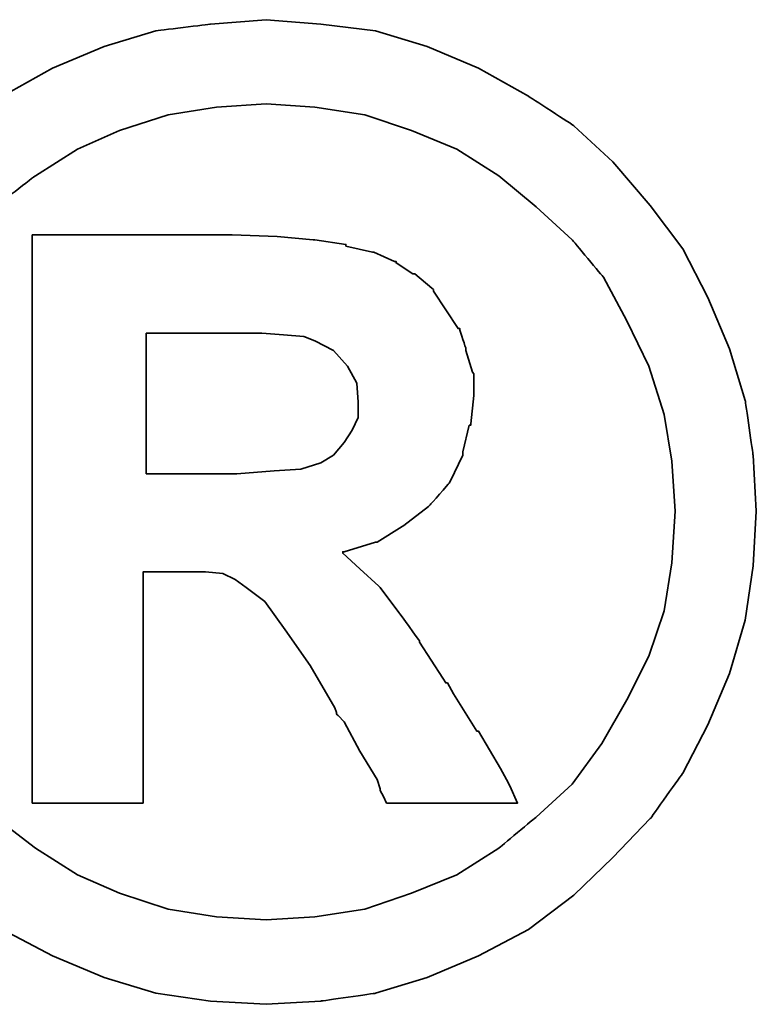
# Model space of a CAD drawing. Header units: millimetres. Extents: x 206 to 363, y 470 to 558.
# Tile 20 of 46: x 321.829 to 322.27, y 517.519 to 518.108. Entities that reach past the tile are written whole.
import ezdxf

# ---------------------------------------------------------------- set-up
doc = ezdxf.new("R2010")
doc.units = ezdxf.units.MM
doc.header["$LTSCALE"] = 0.1
doc.layers.add('DIM', color=4, linetype='CONTINUOUS')
doc.layers.add('layer 1', color=7, linetype='CONTINUOUS')

# ---------------------------------------------------------------- blocks, each defined once
blk = doc.blocks.new('TBI MOTION logo(完整正式版)')
at = {"layer": 'layer 1', "color": 22, "lineweight": 35}
for points, knots in [([(-91.89366, 20.43624), (-91.89366, 20.43624), (-91.91351, 20.77862), (-91.91351, 20.77862), (-91.91351, 20.77862), (-91.91351, 20.77862), (-91.96114, 21.11206), (-91.96114, 21.11206), (-91.96114, 21.11206), (-91.96114, 21.11206), (-92.05641, 21.42764), (-92.05641, 21.42764), (-92.05641, 21.42764), (-92.05641, 21.42764), (-92.18939, 21.74124), (-92.18939, 21.74124), (-92.18939, 21.74124), (-92.18939, 21.74124), (-92.34222, 22.03697), (-92.34222, 22.03697), (-92.34222, 22.03697), (-92.34222, 22.03697), (-92.5407, 22.30294), (-92.5407, 22.30294), (-92.5407, 22.30294), (-92.5407, 22.30294), (-92.76895, 22.5689), (-92.76895, 22.5689), (-92.76895, 22.5689), (-92.76895, 22.5689), (-93.00713, 22.78921), (-93.00713, 22.78921), (-93.00713, 22.78921), (-93.00713, 22.78921), (-93.285, 22.96982), (-93.285, 22.96982), (-93.285, 22.96982), (-93.285, 22.96982), (-93.58867, 23.14051), (-93.58867, 23.14051), (-93.58867, 23.14051), (-93.58867, 23.14051), (-93.90227, 23.2735), (-93.90227, 23.2735), (-93.90227, 23.2735), (-93.90227, 23.2735), (-94.21785, 23.36877), (-94.21785, 23.36877), (-94.21785, 23.36877), (-94.21785, 23.36877), (-94.55129, 23.40846), (-94.55129, 23.40846), (-94.55129, 23.40846), (-94.55129, 23.40846), (-94.88474, 23.43625), (-94.88474, 23.43625), (-94.88474, 23.43625), (-94.88474, 23.43625), (-95.22612, 23.40846), (-95.22612, 23.40846), (-95.22612, 23.40846), (-95.22612, 23.40846), (-95.55956, 23.36877), (-95.55956, 23.36877), (-95.55956, 23.36877), (-95.55956, 23.36877), (-95.87515, 23.2735), (-95.87515, 23.2735), (-95.87515, 23.2735), (-95.87515, 23.2735), (-96.18973, 23.14051), (-96.18973, 23.14051), (-96.18973, 23.14051), (-96.18973, 23.14051), (-96.4944, 22.96982), (-96.4944, 22.96982), (-96.4944, 22.96982), (-96.4944, 22.96982), (-96.77028, 22.78921), (-96.77028, 22.78921), (-96.77028, 22.78921), (-96.77028, 22.78921), (-97.00846, 22.5689), (-97.00846, 22.5689), (-97.00846, 22.5689), (-97.00846, 22.5689), (-97.23671, 22.30294), (-97.23671, 22.30294), (-97.23671, 22.30294), (-97.23671, 22.30294), (-97.43618, 22.03697), (-97.43618, 22.03697), (-97.43618, 22.03697), (-97.43618, 22.03697), (-97.58901, 21.74124), (-97.58901, 21.74124), (-97.58901, 21.74124), (-97.58901, 21.74124), (-97.72298, 21.42764), (-97.72298, 21.42764), (-97.72298, 21.42764), (-97.72298, 21.42764), (-97.81825, 21.11206), (-97.81825, 21.11206), (-97.81825, 21.11206), (-97.81825, 21.11206), (-97.86589, 20.77862), (-97.86589, 20.77862), (-97.86589, 20.77862), (-97.86589, 20.77862), (-97.88375, 20.43624), (-97.88375, 20.43624), (-97.88375, 20.43624), (-97.88375, 20.43624), (-97.86589, 20.1028), (-97.86589, 20.1028), (-97.86589, 20.1028), (-97.86589, 20.1028), (-97.81825, 19.77035), (-97.81825, 19.77035), (-97.81825, 19.77035), (-97.81825, 19.77035), (-97.72298, 19.44583), (-97.72298, 19.44583), (-97.72298, 19.44583), (-97.72298, 19.44583), (-97.58901, 19.13224), (-97.58901, 19.13224), (-97.58901, 19.13224), (-97.58901, 19.13224), (-97.43618, 18.83749), (-97.43618, 18.83749), (-97.43618, 18.83749), (-97.43618, 18.83749), (-97.23671, 18.55963), (-97.23671, 18.55963), (-97.23671, 18.55963), (-97.23671, 18.55963), (-97.00846, 18.32145), (-97.00846, 18.32145), (-97.00846, 18.32145), (-97.00846, 18.32145), (-96.77028, 18.0932), (-96.77028, 18.0932), (-96.77028, 18.0932), (-96.77028, 18.0932), (-96.4944, 17.88381), (-96.4944, 17.88381), (-96.4944, 17.88381), (-96.4944, 17.88381), (-96.18973, 17.72205), (-96.18973, 17.72205), (-96.18973, 17.72205), (-96.18973, 17.72205), (-95.87515, 17.58906), (-95.87515, 17.58906), (-95.87515, 17.58906), (-95.87515, 17.58906), (-95.55956, 17.4938), (-95.55956, 17.4938), (-95.55956, 17.4938), (-95.55956, 17.4938), (-95.22612, 17.44616), (-95.22612, 17.44616), (-95.22612, 17.44616), (-95.22612, 17.44616), (-94.88474, 17.42631), (-94.88474, 17.42631), (-94.88474, 17.42631), (-94.88474, 17.42631), (-94.55129, 17.44616), (-94.55129, 17.44616), (-94.55129, 17.44616), (-94.55129, 17.44616), (-94.21785, 17.4938), (-94.21785, 17.4938), (-94.21785, 17.4938), (-94.21785, 17.4938), (-93.90227, 17.58906), (-93.90227, 17.58906), (-93.90227, 17.58906), (-93.90227, 17.58906), (-93.58867, 17.72205), (-93.58867, 17.72205), (-93.58867, 17.72205), (-93.58867, 17.72205), (-93.285, 17.88381), (-93.285, 17.88381), (-93.285, 17.88381), (-93.285, 17.88381), (-93.00713, 18.0932), (-93.00713, 18.0932), (-93.00713, 18.0932), (-93.00713, 18.0932), (-92.76895, 18.32145), (-92.76895, 18.32145), (-92.76895, 18.32145), (-92.76895, 18.32145), (-92.5407, 18.55963), (-92.5407, 18.55963), (-92.5407, 18.55963), (-92.5407, 18.55963), (-92.34222, 18.83749), (-92.34222, 18.83749), (-92.34222, 18.83749), (-92.34222, 18.83749), (-92.18939, 19.13224), (-92.18939, 19.13224), (-92.18939, 19.13224), (-92.18939, 19.13224), (-92.05641, 19.44583), (-92.05641, 19.44583), (-92.05641, 19.44583), (-92.05641, 19.44583), (-91.96114, 19.77035), (-91.96114, 19.77035), (-91.96114, 19.77035), (-91.96114, 19.77035), (-91.91351, 20.1028), (-91.91351, 20.1028), (-91.91351, 20.1028), (-91.91351, 20.1028), (-91.89366, 20.43624), (-91.89366, 20.43624)], [0, 0, 0, 0, 0.0178571, 0.0178571, 0.0178571, 0.0178572, 0.0357143, 0.0357143, 0.0357143, 0.0357143, 0.0535714, 0.0535714, 0.0535714, 0.0535714, 0.0714286, 0.0714286, 0.0714286, 0.0714286, 0.0892857, 0.0892857, 0.0892857, 0.0892857, 0.1071429, 0.1071429, 0.1071429, 0.1071429, 0.125, 0.125, 0.125, 0.125, 0.1428571, 0.1428571, 0.1428571, 0.1428572, 0.1607143, 0.1607143, 0.1607143, 0.1607143, 0.1785714, 0.1785714, 0.1785714, 0.1785714, 0.1964286, 0.1964286, 0.1964286, 0.1964286, 0.2142857, 0.2142857, 0.2142857, 0.2142857, 0.2321429, 0.2321429, 0.2321429, 0.2321429, 0.25, 0.25, 0.25, 0.25, 0.2678571, 0.2678571, 0.2678571, 0.2678572, 0.2857143, 0.2857143, 0.2857143, 0.2857143, 0.3035714, 0.3035714, 0.3035714, 0.3035714, 0.3214286, 0.3214286, 0.3214286, 0.3214286, 0.3392857, 0.3392857, 0.3392857, 0.3392857, 0.3571429, 0.3571429, 0.3571429, 0.3571429, 0.375, 0.375, 0.375, 0.375, 0.3928571, 0.3928571, 0.3928571, 0.3928572, 0.4107143, 0.4107143, 0.4107143, 0.4107143, 0.4285714, 0.4285714, 0.4285714, 0.4285714, 0.4464286, 0.4464286, 0.4464286, 0.4464286, 0.4642857, 0.4642857, 0.4642857, 0.4642857, 0.4821429, 0.4821429, 0.4821429, 0.4821429, 0.5, 0.5, 0.5, 0.5, 0.5178571, 0.5178571, 0.5178571, 0.5178572, 0.5357143, 0.5357143, 0.5357143, 0.5357143, 0.5535714, 0.5535714, 0.5535714, 0.5535714, 0.5714286, 0.5714286, 0.5714286, 0.5714286, 0.5892857, 0.5892857, 0.5892857, 0.5892857, 0.6071429, 0.6071429, 0.6071429, 0.6071429, 0.625, 0.625, 0.625, 0.625, 0.6428571, 0.6428571, 0.6428571, 0.6428572, 0.6607143, 0.6607143, 0.6607143, 0.6607143, 0.6785714, 0.6785714, 0.6785714, 0.6785714, 0.6964286, 0.6964286, 0.6964286, 0.6964286, 0.7142857, 0.7142857, 0.7142857, 0.7142857, 0.7321429, 0.7321429, 0.7321429, 0.7321429, 0.75, 0.75, 0.75, 0.75, 0.7678571, 0.7678571, 0.7678571, 0.7678572, 0.7857143, 0.7857143, 0.7857143, 0.7857143, 0.8035714, 0.8035714, 0.8035714, 0.8035714, 0.8214286, 0.8214286, 0.8214286, 0.8214286, 0.8392857, 0.8392857, 0.8392857, 0.8392857, 0.8571429, 0.8571429, 0.8571429, 0.8571429, 0.875, 0.875, 0.875, 0.875, 0.8928571, 0.8928571, 0.8928571, 0.8928572, 0.9107143, 0.9107143, 0.9107143, 0.9107143, 0.9285714, 0.9285714, 0.9285714, 0.9285714, 0.9464286, 0.9464286, 0.9464286, 0.9464286, 0.9642857, 0.9642857, 0.9642857, 0.9642857, 0.9821429, 0.9821429, 0.9821429, 0.9821429, 1, 1, 1, 1]), ([(-92.38986, 20.43624), (-92.38986, 20.43624), (-92.40871, 20.74091), (-92.40871, 20.74091), (-92.40871, 20.74091), (-92.40871, 20.74091), (-92.45536, 21.02672), (-92.45536, 21.02672), (-92.45536, 21.02672), (-92.45536, 21.02672), (-92.55063, 21.32245), (-92.55063, 21.32245), (-92.55063, 21.32245), (-92.55063, 21.32245), (-92.68361, 21.59833), (-92.68361, 21.59833), (-92.68361, 21.59833), (-92.68361, 21.59833), (-92.82651, 21.86429), (-92.82651, 21.86429), (-92.82651, 21.86429), (-92.82651, 21.86429), (-93.01705, 22.09255), (-93.01705, 22.09255), (-93.01705, 22.09255), (-93.01705, 22.09255), (-93.23736, 22.29301), (-93.23736, 22.29301), (-93.23736, 22.29301), (-93.23736, 22.29301), (-93.46561, 22.48355), (-93.46561, 22.48355), (-93.46561, 22.48355), (-93.46561, 22.48355), (-93.72165, 22.6463), (-93.72165, 22.6463), (-93.72165, 22.6463), (-93.72165, 22.6463), (-93.99754, 22.75944), (-93.99754, 22.75944), (-93.99754, 22.75944), (-93.99754, 22.75944), (-94.28335, 22.85471), (-94.28335, 22.85471), (-94.28335, 22.85471), (-94.28335, 22.85471), (-94.589, 22.90234), (-94.589, 22.90234), (-94.589, 22.90234), (-94.589, 22.90234), (-94.88474, 22.92219), (-94.88474, 22.92219), (-94.88474, 22.92219), (-94.88474, 22.92219), (-95.1894, 22.90234), (-95.1894, 22.90234), (-95.1894, 22.90234), (-95.1894, 22.90234), (-95.48315, 22.85471), (-95.48315, 22.85471), (-95.48315, 22.85471), (-95.48315, 22.85471), (-95.77988, 22.75944), (-95.77988, 22.75944), (-95.77988, 22.75944), (-95.77988, 22.75944), (-96.03691, 22.6463), (-96.03691, 22.6463), (-96.03691, 22.6463), (-96.03691, 22.6463), (-96.29394, 22.48355), (-96.29394, 22.48355), (-96.29394, 22.48355), (-96.29394, 22.48355), (-96.54203, 22.29301), (-96.54203, 22.29301), (-96.54203, 22.29301), (-96.54203, 22.29301), (-96.75937, 22.09255), (-96.75937, 22.09255), (-96.75937, 22.09255), (-96.75937, 22.09255), (-96.9509, 21.86429), (-96.9509, 21.86429), (-96.9509, 21.86429), (-96.9509, 21.86429), (-97.0938, 21.59833), (-97.0938, 21.59833), (-97.0938, 21.59833), (-97.0938, 21.59833), (-97.21686, 21.32245), (-97.21686, 21.32245), (-97.21686, 21.32245), (-97.21686, 21.32245), (-97.32206, 21.02672), (-97.32206, 21.02672), (-97.32206, 21.02672), (-97.32206, 21.02672), (-97.36076, 20.74091), (-97.36076, 20.74091), (-97.36076, 20.74091), (-97.36076, 20.74091), (-97.37961, 20.43624), (-97.37961, 20.43624), (-97.37961, 20.43624), (-97.37961, 20.43624), (-97.36076, 20.12165), (-97.36076, 20.12165), (-97.36076, 20.12165), (-97.36076, 20.12165), (-97.32206, 19.82791), (-97.32206, 19.82791), (-97.32206, 19.82791), (-97.32206, 19.82791), (-97.21686, 19.55102), (-97.21686, 19.55102), (-97.21686, 19.55102), (-97.21686, 19.55102), (-97.0938, 19.28407), (-97.0938, 19.28407), (-97.0938, 19.28407), (-97.0938, 19.28407), (-96.94098, 19.01811), (-96.94098, 19.01811), (-96.94098, 19.01811), (-96.94098, 19.01811), (-96.75937, 18.77001), (-96.75937, 18.77001), (-96.75937, 18.77001), (-96.75937, 18.77001), (-96.54203, 18.56955), (-96.54203, 18.56955), (-96.54203, 18.56955), (-96.54203, 18.56955), (-96.29394, 18.37901), (-96.29394, 18.37901), (-96.29394, 18.37901), (-96.29394, 18.37901), (-96.03691, 18.21725), (-96.03691, 18.21725), (-96.03691, 18.21725), (-96.03691, 18.21725), (-95.77988, 18.10412), (-95.77988, 18.10412), (-95.77988, 18.10412), (-95.77988, 18.10412), (-95.48315, 18.00786), (-95.48315, 18.00786), (-95.48315, 18.00786), (-95.48315, 18.00786), (-95.1894, 17.96022), (-95.1894, 17.96022), (-95.1894, 17.96022), (-95.1894, 17.96022), (-94.88474, 17.94137), (-94.88474, 17.94137), (-94.88474, 17.94137), (-94.88474, 17.94137), (-94.589, 17.96022), (-94.589, 17.96022), (-94.589, 17.96022), (-94.589, 17.96022), (-94.28335, 18.00786), (-94.28335, 18.00786), (-94.28335, 18.00786), (-94.28335, 18.00786), (-93.99754, 18.10412), (-93.99754, 18.10412), (-93.99754, 18.10412), (-93.99754, 18.10412), (-93.72165, 18.21725), (-93.72165, 18.21725), (-93.72165, 18.21725), (-93.72165, 18.21725), (-93.46561, 18.37901), (-93.46561, 18.37901), (-93.46561, 18.37901), (-93.46561, 18.37901), (-93.23736, 18.56955), (-93.23736, 18.56955), (-93.23736, 18.56955), (-93.23736, 18.56955), (-93.01705, 18.77001), (-93.01705, 18.77001), (-93.01705, 18.77001), (-93.01705, 18.77001), (-92.83644, 19.01811), (-92.83644, 19.01811), (-92.83644, 19.01811), (-92.83644, 19.01811), (-92.68361, 19.28407), (-92.68361, 19.28407), (-92.68361, 19.28407), (-92.68361, 19.28407), (-92.55063, 19.55102), (-92.55063, 19.55102), (-92.55063, 19.55102), (-92.55063, 19.55102), (-92.45536, 19.82791), (-92.45536, 19.82791), (-92.45536, 19.82791), (-92.45536, 19.82791), (-92.40871, 20.12165), (-92.40871, 20.12165), (-92.40871, 20.12165), (-92.40871, 20.12165), (-92.38986, 20.43624), (-92.38986, 20.43624)], [0, 0, 0, 0, 0.0192308, 0.0192308, 0.0192308, 0.0192308, 0.0384615, 0.0384615, 0.0384615, 0.0384615, 0.0576923, 0.0576923, 0.0576923, 0.0576923, 0.0769231, 0.0769231, 0.0769231, 0.0769231, 0.0961538, 0.0961538, 0.0961538, 0.0961539, 0.1153846, 0.1153846, 0.1153846, 0.1153846, 0.1346154, 0.1346154, 0.1346154, 0.1346154, 0.1538462, 0.1538462, 0.1538462, 0.1538462, 0.1730769, 0.1730769, 0.1730769, 0.1730769, 0.1923077, 0.1923077, 0.1923077, 0.1923077, 0.2115385, 0.2115385, 0.2115385, 0.2115385, 0.2307692, 0.2307692, 0.2307692, 0.2307692, 0.25, 0.25, 0.25, 0.25, 0.2692308, 0.2692308, 0.2692308, 0.2692308, 0.2884615, 0.2884615, 0.2884615, 0.2884615, 0.3076923, 0.3076923, 0.3076923, 0.3076923, 0.3269231, 0.3269231, 0.3269231, 0.3269231, 0.3461538, 0.3461538, 0.3461538, 0.3461539, 0.3653846, 0.3653846, 0.3653846, 0.3653846, 0.3846154, 0.3846154, 0.3846154, 0.3846154, 0.4038462, 0.4038462, 0.4038462, 0.4038462, 0.4230769, 0.4230769, 0.4230769, 0.4230769, 0.4423077, 0.4423077, 0.4423077, 0.4423077, 0.4615385, 0.4615385, 0.4615385, 0.4615385, 0.4807692, 0.4807692, 0.4807692, 0.4807692, 0.5, 0.5, 0.5, 0.5, 0.5192308, 0.5192308, 0.5192308, 0.5192308, 0.5384615, 0.5384615, 0.5384615, 0.5384615, 0.5576923, 0.5576923, 0.5576923, 0.5576923, 0.5769231, 0.5769231, 0.5769231, 0.5769231, 0.5961538, 0.5961538, 0.5961538, 0.5961539, 0.6153846, 0.6153846, 0.6153846, 0.6153846, 0.6346154, 0.6346154, 0.6346154, 0.6346154, 0.6538462, 0.6538462, 0.6538462, 0.6538462, 0.6730769, 0.6730769, 0.6730769, 0.6730769, 0.6923077, 0.6923077, 0.6923077, 0.6923077, 0.7115385, 0.7115385, 0.7115385, 0.7115385, 0.7307692, 0.7307692, 0.7307692, 0.7307692, 0.75, 0.75, 0.75, 0.75, 0.7692308, 0.7692308, 0.7692308, 0.7692308, 0.7884615, 0.7884615, 0.7884615, 0.7884615, 0.8076923, 0.8076923, 0.8076923, 0.8076923, 0.8269231, 0.8269231, 0.8269231, 0.8269231, 0.8461538, 0.8461538, 0.8461538, 0.8461539, 0.8653846, 0.8653846, 0.8653846, 0.8653846, 0.8846154, 0.8846154, 0.8846154, 0.8846154, 0.9038462, 0.9038462, 0.9038462, 0.9038462, 0.9230769, 0.9230769, 0.9230769, 0.9230769, 0.9423077, 0.9423077, 0.9423077, 0.9423077, 0.9615385, 0.9615385, 0.9615385, 0.9615385, 0.9807692, 0.9807692, 0.9807692, 0.9807692, 1, 1, 1, 1]), ([(-96.31279, 18.7323), (-96.31279, 18.7323), (-96.31279, 18.77001), (-96.31279, 18.77001), (-96.31279, 18.77001), (-96.31279, 18.77001), (-96.31279, 18.87422), (-96.31279, 18.87422), (-96.31279, 18.87422), (-96.31279, 18.87422), (-96.31279, 19.04689), (-96.31279, 19.04689), (-96.31279, 19.04689), (-96.31279, 19.04689), (-96.31279, 19.25529), (-96.31279, 19.25529), (-96.31279, 19.25529), (-96.31279, 19.25529), (-96.31279, 19.5024), (-96.31279, 19.5024), (-96.31279, 19.5024), (-96.31279, 19.5024), (-96.31279, 19.77035), (-96.31279, 19.77035), (-96.31279, 19.77035), (-96.31279, 19.77035), (-96.31279, 20.37868), (-96.31279, 20.37868), (-96.31279, 20.37868), (-96.31279, 20.37868), (-96.31279, 20.98801), (-96.31279, 20.98801), (-96.31279, 20.98801), (-96.31279, 20.98801), (-96.31279, 21.27482), (-96.31279, 21.27482), (-96.31279, 21.27482), (-96.31279, 21.27482), (-96.31279, 21.52291), (-96.31279, 21.52291), (-96.31279, 21.52291), (-96.31279, 21.52291), (-96.31279, 21.75017), (-96.31279, 21.75017), (-96.31279, 21.75017), (-96.31279, 21.75017), (-96.31279, 21.90399), (-96.31279, 21.90399), (-96.31279, 21.90399), (-96.31279, 21.90399), (-96.31279, 22.0072), (-96.31279, 22.0072), (-96.31279, 22.0072), (-96.31279, 22.0072), (-96.31279, 22.04689), (-96.31279, 22.04689), (-96.31279, 22.04689), (-96.31279, 22.04689), (-96.31279, 22.12232), (-96.31279, 22.12232), (-96.31279, 22.12232), (-96.31279, 22.12232), (-96.2463, 22.12232), (-96.2463, 22.12232), (-96.2463, 22.12232), (-96.2463, 22.12232), (-96.22645, 22.12232), (-96.22645, 22.12232), (-96.22645, 22.12232), (-96.22645, 22.12232), (-96.18973, 22.12232), (-96.18973, 22.12232), (-96.18973, 22.12232), (-96.18973, 22.12232), (-96.05576, 22.12232), (-96.05576, 22.12232), (-96.05576, 22.12232), (-96.05576, 22.12232), (-95.87515, 22.12232), (-95.87515, 22.12232), (-95.87515, 22.12232), (-95.87515, 22.12232), (-95.66476, 22.12232), (-95.66476, 22.12232), (-95.66476, 22.12232), (-95.66476, 22.12232), (-95.44643, 22.12232), (-95.44643, 22.12232), (-95.44643, 22.12232), (-95.44643, 22.12232), (-95.27375, 22.12232), (-95.27375, 22.12232), (-95.27375, 22.12232), (-95.27375, 22.12232), (-95.15963, 22.12232), (-95.15963, 22.12232), (-95.15963, 22.12232), (-95.15963, 22.12232), (-95.12291, 22.12232), (-95.12291, 22.12232), (-95.12291, 22.12232), (-95.12291, 22.12232), (-95.10306, 22.12232), (-95.10306, 22.12232), (-95.10306, 22.12232), (-95.10306, 22.12232), (-95.09314, 22.12232), (-95.09314, 22.12232), (-95.09314, 22.12232), (-95.09314, 22.12232), (-94.81725, 22.1124), (-94.81725, 22.1124), (-94.81725, 22.1124), (-94.81725, 22.1124), (-94.59893, 22.09255), (-94.59893, 22.09255), (-94.59893, 22.09255), (-94.59893, 22.09255), (-94.589, 22.09255), (-94.589, 22.09255), (-94.589, 22.09255), (-94.589, 22.09255), (-94.39846, 22.06476), (-94.39846, 22.06476), (-94.39846, 22.06476), (-94.39846, 22.06476), (-94.39846, 22.05483), (-94.39846, 22.05483), (-94.39846, 22.05483), (-94.39846, 22.05483), (-94.23571, 22.01713), (-94.23571, 22.01713), (-94.23571, 22.01713), (-94.23571, 22.01713), (-94.22777, 22.01713), (-94.22777, 22.01713), (-94.22777, 22.01713), (-94.22777, 22.01713), (-94.10273, 21.96056), (-94.10273, 21.96056), (-94.10273, 21.96056), (-94.10273, 21.96056), (-94.09281, 21.96056), (-94.09281, 21.96056), (-94.09281, 21.96056), (-94.09281, 21.96056), (-94.09281, 21.95162), (-94.09281, 21.95162), (-94.09281, 21.95162), (-94.09281, 21.95162), (-93.9896, 21.88415), (-93.9896, 21.88415), (-93.9896, 21.88415), (-93.9896, 21.88415), (-93.97868, 21.88415), (-93.97868, 21.88415), (-93.97868, 21.88415), (-93.97868, 21.88415), (-93.87448, 21.79781), (-93.87448, 21.79781), (-93.87448, 21.79781), (-93.87448, 21.79781), (-93.86456, 21.78888), (-93.86456, 21.78888), (-93.86456, 21.78888), (-93.86456, 21.78888), (-93.86456, 21.77895), (-93.86456, 21.77895), (-93.86456, 21.77895), (-93.86456, 21.77895), (-93.78913, 21.66483), (-93.78913, 21.66483), (-93.78913, 21.66483), (-93.78913, 21.66483), (-93.71371, 21.5507), (-93.71371, 21.5507), (-93.71371, 21.5507), (-93.71371, 21.5507), (-93.7028, 21.5507), (-93.7028, 21.5507), (-93.7028, 21.5507), (-93.7028, 21.5507), (-93.7028, 21.54078), (-93.7028, 21.54078), (-93.7028, 21.54078), (-93.7028, 21.54078), (-93.66608, 21.42764), (-93.66608, 21.42764), (-93.66608, 21.42764), (-93.66608, 21.42764), (-93.66608, 21.41772), (-93.66608, 21.41772), (-93.66608, 21.41772), (-93.66608, 21.41772), (-93.62638, 21.28474), (-93.62638, 21.28474), (-93.62638, 21.28474), (-93.62638, 21.28474), (-93.61844, 21.27482), (-93.61844, 21.27482), (-93.61844, 21.27482), (-93.61844, 21.27482), (-93.61844, 21.14977), (-93.61844, 21.14977), (-93.61844, 21.14977), (-93.61844, 21.14977), (-93.61844, 21.14183), (-93.61844, 21.14183), (-93.61844, 21.14183), (-93.61844, 21.14183), (-93.6363, 20.96915), (-93.6363, 20.96915), (-93.6363, 20.96915), (-93.6363, 20.96915), (-93.6363, 20.96122), (-93.6363, 20.96122), (-93.6363, 20.96122), (-93.6363, 20.96122), (-93.64623, 20.96122), (-93.64623, 20.96122), (-93.64623, 20.96122), (-93.64623, 20.96122), (-93.68493, 20.79847), (-93.68493, 20.79847), (-93.68493, 20.79847), (-93.68493, 20.79847), (-93.68493, 20.78854), (-93.68493, 20.78854), (-93.68493, 20.78854), (-93.68493, 20.78854), (-93.68493, 20.77862), (-93.68493, 20.77862), (-93.68493, 20.77862), (-93.68493, 20.77862), (-93.76135, 20.61785), (-93.76135, 20.61785), (-93.76135, 20.61785), (-93.76135, 20.61785), (-93.76929, 20.60693), (-93.76929, 20.60693), (-93.76929, 20.60693), (-93.76929, 20.60693), (-93.8844, 20.47495), (-93.8844, 20.47495), (-93.8844, 20.47495), (-93.8844, 20.47495), (-93.89433, 20.46502), (-93.89433, 20.46502), (-93.89433, 20.46502), (-93.89433, 20.46502), (-94.04517, 20.34991), (-94.04517, 20.34991), (-94.04517, 20.34991), (-94.04517, 20.34991), (-94.05509, 20.34197), (-94.05509, 20.34197), (-94.05509, 20.34197), (-94.05509, 20.34197), (-94.20792, 20.2467), (-94.20792, 20.2467), (-94.20792, 20.2467), (-94.20792, 20.2467), (-94.21785, 20.2467), (-94.21785, 20.2467), (-94.21785, 20.2467), (-94.21785, 20.2467), (-94.40839, 20.18913), (-94.40839, 20.18913), (-94.40839, 20.18913), (-94.40839, 20.18913), (-94.41831, 20.18913), (-94.41831, 20.18913), (-94.41831, 20.18913), (-94.41831, 20.18913), (-94.41831, 20.17921), (-94.41831, 20.17921), (-94.41831, 20.17921), (-94.41831, 20.17921), (-94.31312, 20.08394), (-94.31312, 20.08394), (-94.31312, 20.08394), (-94.31312, 20.08394), (-94.198, 19.97875), (-94.198, 19.97875), (-94.198, 19.97875), (-94.198, 19.97875), (-94.18907, 19.97081), (-94.18907, 19.97081), (-94.18907, 19.97081), (-94.18907, 19.97081), (-94.07494, 19.81798), (-94.07494, 19.81798), (-94.07494, 19.81798), (-94.07494, 19.81798), (-93.9499, 19.6453), (-93.9499, 19.6453), (-93.9499, 19.6453), (-93.9499, 19.6453), (-93.9499, 19.63736), (-93.9499, 19.63736), (-93.9499, 19.63736), (-93.9499, 19.63736), (-93.80799, 19.41705), (-93.80799, 19.41705), (-93.80799, 19.41705), (-93.80799, 19.41705), (-93.78913, 19.38828), (-93.78913, 19.38828), (-93.78913, 19.38828), (-93.78913, 19.38828), (-93.77921, 19.38828), (-93.77921, 19.38828), (-93.77921, 19.38828), (-93.77921, 19.38828), (-93.7415, 19.32178), (-93.7415, 19.32178), (-93.7415, 19.32178), (-93.7415, 19.32178), (-93.59859, 19.09353), (-93.59859, 19.09353), (-93.59859, 19.09353), (-93.59859, 19.09353), (-93.58867, 19.09353), (-93.58867, 19.09353), (-93.58867, 19.09353), (-93.58867, 19.09353), (-93.45569, 18.86528), (-93.45569, 18.86528), (-93.45569, 18.86528), (-93.45569, 18.86528), (-93.41798, 18.7978), (-93.41798, 18.7978), (-93.41798, 18.7978), (-93.41798, 18.7978), (-93.39813, 18.76009), (-93.39813, 18.76009), (-93.39813, 18.76009), (-93.39813, 18.76009), (-93.3505, 18.6549), (-93.3505, 18.6549), (-93.3505, 18.6549), (-93.3505, 18.6549), (-93.45569, 18.6549), (-93.45569, 18.6549), (-93.45569, 18.6549), (-93.45569, 18.6549), (-93.47454, 18.6549), (-93.47454, 18.6549), (-93.47454, 18.6549), (-93.47454, 18.6549), (-93.56088, 18.6549), (-93.56088, 18.6549), (-93.56088, 18.6549), (-93.56088, 18.6549), (-93.78913, 18.6549), (-93.78913, 18.6549), (-93.78913, 18.6549), (-93.78913, 18.6549), (-94.01738, 18.6549), (-94.01738, 18.6549), (-94.01738, 18.6549), (-94.01738, 18.6549), (-94.09281, 18.6549), (-94.09281, 18.6549), (-94.09281, 18.6549), (-94.09281, 18.6549), (-94.11265, 18.6549), (-94.11265, 18.6549), (-94.11265, 18.6549), (-94.11265, 18.6549), (-94.15036, 18.6549), (-94.15036, 18.6549), (-94.15036, 18.6549), (-94.15036, 18.6549), (-94.17021, 18.69459), (-94.17021, 18.69459), (-94.17021, 18.69459), (-94.17021, 18.69459), (-94.18907, 18.7323), (-94.18907, 18.7323), (-94.18907, 18.7323), (-94.18907, 18.7323), (-94.18907, 18.74223), (-94.18907, 18.74223), (-94.18907, 18.74223), (-94.18907, 18.74223), (-94.20792, 18.7978), (-94.20792, 18.7978), (-94.20792, 18.7978), (-94.20792, 18.7978), (-94.31312, 18.97048), (-94.31312, 18.97048), (-94.31312, 18.97048), (-94.31312, 18.97048), (-94.40839, 19.1501), (-94.40839, 19.1501), (-94.40839, 19.1501), (-94.40839, 19.1501), (-94.4461, 19.1888), (-94.4461, 19.1888), (-94.4461, 19.1888), (-94.4461, 19.1888), (-94.45602, 19.19873), (-94.45602, 19.19873), (-94.45602, 19.19873), (-94.45602, 19.19873), (-94.45602, 19.20766), (-94.45602, 19.20766), (-94.45602, 19.20766), (-94.45602, 19.20766), (-94.46595, 19.23644), (-94.46595, 19.23644), (-94.46595, 19.23644), (-94.46595, 19.23644), (-94.61679, 19.49347), (-94.61679, 19.49347), (-94.61679, 19.49347), (-94.61679, 19.49347), (-94.76962, 19.7118), (-94.76962, 19.7118), (-94.76962, 19.7118), (-94.76962, 19.7118), (-94.89268, 19.88447), (-94.89268, 19.88447), (-94.89268, 19.88447), (-94.89268, 19.88447), (-95.00779, 19.97081), (-95.00779, 19.97081), (-95.00779, 19.97081), (-95.00779, 19.97081), (-95.07528, 20.01845), (-95.07528, 20.01845), (-95.07528, 20.01845), (-95.07528, 20.01845), (-95.1507, 20.05616), (-95.1507, 20.05616), (-95.1507, 20.05616), (-95.1507, 20.05616), (-95.2549, 20.06608), (-95.2549, 20.06608), (-95.2549, 20.06608), (-95.2549, 20.06608), (-95.38887, 20.06608), (-95.38887, 20.06608), (-95.38887, 20.06608), (-95.38887, 20.06608), (-95.40872, 20.06608), (-95.40872, 20.06608), (-95.40872, 20.06608), (-95.40872, 20.06608), (-95.42658, 20.06608), (-95.42658, 20.06608), (-95.42658, 20.06608), (-95.42658, 20.06608), (-95.5417, 20.06608), (-95.5417, 20.06608), (-95.5417, 20.06608), (-95.5417, 20.06608), (-95.63697, 20.06608), (-95.63697, 20.06608), (-95.63697, 20.06608), (-95.63697, 20.06608), (-95.63697, 19.99761), (-95.63697, 19.99761), (-95.63697, 19.99761), (-95.63697, 19.99761), (-95.63697, 19.92318), (-95.63697, 19.92318), (-95.63697, 19.92318), (-95.63697, 19.92318), (-95.63697, 19.69294), (-95.63697, 19.69294), (-95.63697, 19.69294), (-95.63697, 19.69294), (-95.63697, 19.44583), (-95.63697, 19.44583), (-95.63697, 19.44583), (-95.63697, 19.44583), (-95.63697, 19.17888), (-95.63697, 19.17888), (-95.63697, 19.17888), (-95.63697, 19.17888), (-95.63697, 18.96055), (-95.63697, 18.96055), (-95.63697, 18.96055), (-95.63697, 18.96055), (-95.63697, 18.87422), (-95.63697, 18.87422), (-95.63697, 18.87422), (-95.63697, 18.87422), (-95.63697, 18.80773), (-95.63697, 18.80773), (-95.63697, 18.80773), (-95.63697, 18.80773), (-95.63697, 18.75017), (-95.63697, 18.75017), (-95.63697, 18.75017), (-95.63697, 18.75017), (-95.63697, 18.7323), (-95.63697, 18.7323), (-95.63697, 18.7323), (-95.63697, 18.7323), (-95.63697, 18.6549), (-95.63697, 18.6549), (-95.63697, 18.6549), (-95.63697, 18.6549), (-95.70247, 18.6549), (-95.70247, 18.6549), (-95.70247, 18.6549), (-95.70247, 18.6549), (-95.72232, 18.6549), (-95.72232, 18.6549), (-95.72232, 18.6549), (-95.72232, 18.6549), (-95.77988, 18.6549), (-95.77988, 18.6549), (-95.77988, 18.6549), (-95.77988, 18.6549), (-95.97835, 18.6549), (-95.97835, 18.6549), (-95.97835, 18.6549), (-95.97835, 18.6549), (-96.15103, 18.6549), (-96.15103, 18.6549), (-96.15103, 18.6549), (-96.15103, 18.6549), (-96.2076, 18.6549), (-96.2076, 18.6549), (-96.2076, 18.6549), (-96.2076, 18.6549), (-96.2463, 18.6549), (-96.2463, 18.6549), (-96.2463, 18.6549), (-96.2463, 18.6549), (-96.31279, 18.6549), (-96.31279, 18.6549), (-96.31279, 18.6549), (-96.31279, 18.6549), (-96.31279, 18.7323), (-96.31279, 18.7323)], [0, 0, 0, 0, 0.0074074, 0.0074074, 0.0074074, 0.0074074, 0.0148148, 0.0148148, 0.0148148, 0.0148148, 0.0222222, 0.0222222, 0.0222222, 0.0222222, 0.0296296, 0.0296296, 0.0296296, 0.0296296, 0.037037, 0.037037, 0.037037, 0.037037, 0.0444444, 0.0444444, 0.0444444, 0.0444445, 0.0518519, 0.0518519, 0.0518519, 0.0518519, 0.0592593, 0.0592593, 0.0592593, 0.0592593, 0.0666667, 0.0666667, 0.0666667, 0.0666667, 0.0740741, 0.0740741, 0.0740741, 0.0740741, 0.0814815, 0.0814815, 0.0814815, 0.0814815, 0.0888889, 0.0888889, 0.0888889, 0.0888889, 0.0962963, 0.0962963, 0.0962963, 0.0962963, 0.1037037, 0.1037037, 0.1037037, 0.1037037, 0.1111111, 0.1111111, 0.1111111, 0.1111111, 0.1185185, 0.1185185, 0.1185185, 0.1185185, 0.1259259, 0.1259259, 0.1259259, 0.1259259, 0.1333333, 0.1333333, 0.1333333, 0.1333333, 0.1407407, 0.1407407, 0.1407407, 0.1407408, 0.1481481, 0.1481481, 0.1481481, 0.1481482, 0.1555556, 0.1555556, 0.1555556, 0.1555556, 0.162963, 0.162963, 0.162963, 0.162963, 0.1703704, 0.1703704, 0.1703704, 0.1703704, 0.1777778, 0.1777778, 0.1777778, 0.1777778, 0.1851852, 0.1851852, 0.1851852, 0.1851852, 0.1925926, 0.1925926, 0.1925926, 0.1925926, 0.2, 0.2, 0.2, 0.2, 0.2074074, 0.2074074, 0.2074074, 0.2074074, 0.2148148, 0.2148148, 0.2148148, 0.2148148, 0.2222222, 0.2222222, 0.2222222, 0.2222222, 0.2296296, 0.2296296, 0.2296296, 0.2296296, 0.237037, 0.237037, 0.237037, 0.237037, 0.2444444, 0.2444444, 0.2444444, 0.2444445, 0.2518519, 0.2518519, 0.2518519, 0.2518519, 0.2592593, 0.2592593, 0.2592593, 0.2592593, 0.2666667, 0.2666667, 0.2666667, 0.2666667, 0.2740741, 0.2740741, 0.2740741, 0.2740741, 0.2814815, 0.2814815, 0.2814815, 0.2814815, 0.2888889, 0.2888889, 0.2888889, 0.2888889, 0.2962963, 0.2962963, 0.2962963, 0.2962963, 0.3037037, 0.3037037, 0.3037037, 0.3037037, 0.3111111, 0.3111111, 0.3111111, 0.3111111, 0.3185185, 0.3185185, 0.3185185, 0.3185185, 0.3259259, 0.3259259, 0.3259259, 0.3259259, 0.3333333, 0.3333333, 0.3333333, 0.3333333, 0.3407407, 0.3407407, 0.3407407, 0.3407408, 0.3481481, 0.3481481, 0.3481481, 0.3481482, 0.3555556, 0.3555556, 0.3555556, 0.3555556, 0.362963, 0.362963, 0.362963, 0.362963, 0.3703704, 0.3703704, 0.3703704, 0.3703704, 0.3777778, 0.3777778, 0.3777778, 0.3777778, 0.3851852, 0.3851852, 0.3851852, 0.3851852, 0.3925926, 0.3925926, 0.3925926, 0.3925926, 0.4, 0.4, 0.4, 0.4, 0.4074074, 0.4074074, 0.4074074, 0.4074074, 0.4148148, 0.4148148, 0.4148148, 0.4148148, 0.4222222, 0.4222222, 0.4222222, 0.4222222, 0.4296296, 0.4296296, 0.4296296, 0.4296296, 0.437037, 0.437037, 0.437037, 0.437037, 0.4444444, 0.4444444, 0.4444444, 0.4444445, 0.4518519, 0.4518519, 0.4518519, 0.4518519, 0.4592593, 0.4592593, 0.4592593, 0.4592593, 0.4666667, 0.4666667, 0.4666667, 0.4666667, 0.4740741, 0.4740741, 0.4740741, 0.4740741, 0.4814815, 0.4814815, 0.4814815, 0.4814815, 0.4888889, 0.4888889, 0.4888889, 0.4888889, 0.4962963, 0.4962963, 0.4962963, 0.4962963, 0.5037037, 0.5037037, 0.5037037, 0.5037037, 0.5111111, 0.5111111, 0.5111111, 0.5111111, 0.5185185, 0.5185185, 0.5185185, 0.5185185, 0.5259259, 0.5259259, 0.5259259, 0.5259259, 0.5333333, 0.5333333, 0.5333333, 0.5333333, 0.5407407, 0.5407407, 0.5407407, 0.5407408, 0.5481481, 0.5481481, 0.5481481, 0.5481482, 0.5555556, 0.5555556, 0.5555556, 0.5555556, 0.562963, 0.562963, 0.562963, 0.562963, 0.5703704, 0.5703704, 0.5703704, 0.5703704, 0.5777778, 0.5777778, 0.5777778, 0.5777778, 0.5851852, 0.5851852, 0.5851852, 0.5851852, 0.5925926, 0.5925926, 0.5925926, 0.5925926, 0.6, 0.6, 0.6, 0.6, 0.6074074, 0.6074074, 0.6074074, 0.6074074, 0.6148148, 0.6148148, 0.6148148, 0.6148148, 0.6222222, 0.6222222, 0.6222222, 0.6222222, 0.6296296, 0.6296296, 0.6296296, 0.6296296, 0.637037, 0.637037, 0.637037, 0.637037, 0.6444444, 0.6444444, 0.6444444, 0.6444445, 0.6518519, 0.6518519, 0.6518519, 0.6518519, 0.6592593, 0.6592593, 0.6592593, 0.6592593, 0.6666667, 0.6666667, 0.6666667, 0.6666667, 0.6740741, 0.6740741, 0.6740741, 0.6740741, 0.6814815, 0.6814815, 0.6814815, 0.6814815, 0.6888889, 0.6888889, 0.6888889, 0.6888889, 0.6962963, 0.6962963, 0.6962963, 0.6962963, 0.7037037, 0.7037037, 0.7037037, 0.7037037, 0.7111111, 0.7111111, 0.7111111, 0.7111111, 0.7185185, 0.7185185, 0.7185185, 0.7185185, 0.7259259, 0.7259259, 0.7259259, 0.7259259, 0.7333333, 0.7333333, 0.7333333, 0.7333333, 0.7407407, 0.7407407, 0.7407407, 0.7407408, 0.7481481, 0.7481481, 0.7481481, 0.7481482, 0.7555556, 0.7555556, 0.7555556, 0.7555556, 0.762963, 0.762963, 0.762963, 0.762963, 0.7703704, 0.7703704, 0.7703704, 0.7703704, 0.7777778, 0.7777778, 0.7777778, 0.7777778, 0.7851852, 0.7851852, 0.7851852, 0.7851852, 0.7925926, 0.7925926, 0.7925926, 0.7925926, 0.8, 0.8, 0.8, 0.8, 0.8074074, 0.8074074, 0.8074074, 0.8074074, 0.8148148, 0.8148148, 0.8148148, 0.8148148, 0.8222222, 0.8222222, 0.8222222, 0.8222222, 0.8296296, 0.8296296, 0.8296296, 0.8296296, 0.837037, 0.837037, 0.837037, 0.837037, 0.8444444, 0.8444444, 0.8444444, 0.8444445, 0.8518519, 0.8518519, 0.8518519, 0.8518519, 0.8592593, 0.8592593, 0.8592593, 0.8592593, 0.8666667, 0.8666667, 0.8666667, 0.8666667, 0.8740741, 0.8740741, 0.8740741, 0.8740741, 0.8814815, 0.8814815, 0.8814815, 0.8814815, 0.8888889, 0.8888889, 0.8888889, 0.8888889, 0.8962963, 0.8962963, 0.8962963, 0.8962963, 0.9037037, 0.9037037, 0.9037037, 0.9037037, 0.9111111, 0.9111111, 0.9111111, 0.9111111, 0.9185185, 0.9185185, 0.9185185, 0.9185185, 0.9259259, 0.9259259, 0.9259259, 0.9259259, 0.9333333, 0.9333333, 0.9333333, 0.9333333, 0.9407407, 0.9407407, 0.9407407, 0.9407408, 0.9481481, 0.9481481, 0.9481481, 0.9481482, 0.9555556, 0.9555556, 0.9555556, 0.9555556, 0.962963, 0.962963, 0.962963, 0.962963, 0.9703704, 0.9703704, 0.9703704, 0.9703704, 0.9777778, 0.9777778, 0.9777778, 0.9777778, 0.9851852, 0.9851852, 0.9851852, 0.9851852, 0.9925926, 0.9925926, 0.9925926, 0.9925926, 1, 1, 1, 1]), ([(-95.61712, 21.52291), (-95.61712, 21.52291), (-95.61712, 21.44551), (-95.61712, 21.44551), (-95.61712, 21.44551), (-95.61712, 21.44551), (-95.61712, 21.27482), (-95.61712, 21.27482), (-95.61712, 21.27482), (-95.61712, 21.27482), (-95.61712, 21.08328), (-95.61712, 21.08328), (-95.61712, 21.08328), (-95.61712, 21.08328), (-95.61712, 20.91358), (-95.61712, 20.91358), (-95.61712, 20.91358), (-95.61712, 20.91358), (-95.61712, 20.74091), (-95.61712, 20.74091), (-95.61712, 20.74091), (-95.61712, 20.74091), (-95.61712, 20.66449), (-95.61712, 20.66449), (-95.61712, 20.66449), (-95.61712, 20.66449), (-95.59926, 20.66449), (-95.59926, 20.66449), (-95.59926, 20.66449), (-95.59926, 20.66449), (-95.38887, 20.66449), (-95.38887, 20.66449), (-95.38887, 20.66449), (-95.38887, 20.66449), (-95.15963, 20.66449), (-95.15963, 20.66449), (-95.15963, 20.66449), (-95.15963, 20.66449), (-95.08421, 20.66449), (-95.08421, 20.66449), (-95.08421, 20.66449), (-95.08421, 20.66449), (-95.06535, 20.66449), (-95.06535, 20.66449), (-95.06535, 20.66449), (-95.06535, 20.66449), (-94.8371, 20.68335), (-94.8371, 20.68335), (-94.8371, 20.68335), (-94.8371, 20.68335), (-94.67435, 20.69327), (-94.67435, 20.69327), (-94.67435, 20.69327), (-94.67435, 20.69327), (-94.55129, 20.73098), (-94.55129, 20.73098), (-94.55129, 20.73098), (-94.55129, 20.73098), (-94.47389, 20.77862), (-94.47389, 20.77862), (-94.47389, 20.77862), (-94.47389, 20.77862), (-94.40839, 20.85503), (-94.40839, 20.85503), (-94.40839, 20.85503), (-94.40839, 20.85503), (-94.36075, 20.93145), (-94.36075, 20.93145), (-94.36075, 20.93145), (-94.36075, 20.93145), (-94.32304, 21.00885), (-94.32304, 21.00885), (-94.32304, 21.00885), (-94.32304, 21.00885), (-94.32304, 21.10214), (-94.32304, 21.10214), (-94.32304, 21.10214), (-94.32304, 21.10214), (-94.33098, 21.21726), (-94.33098, 21.21726), (-94.33098, 21.21726), (-94.33098, 21.21726), (-94.38854, 21.32245), (-94.38854, 21.32245), (-94.38854, 21.32245), (-94.38854, 21.32245), (-94.47389, 21.41772), (-94.47389, 21.41772), (-94.47389, 21.41772), (-94.47389, 21.41772), (-94.589, 21.47528), (-94.589, 21.47528), (-94.589, 21.47528), (-94.589, 21.47528), (-94.65549, 21.50306), (-94.65549, 21.50306), (-94.65549, 21.50306), (-94.65549, 21.50306), (-94.77954, 21.51299), (-94.77954, 21.51299), (-94.77954, 21.51299), (-94.77954, 21.51299), (-94.91252, 21.52291), (-94.91252, 21.52291), (-94.91252, 21.52291), (-94.91252, 21.52291), (-95.10306, 21.52291), (-95.10306, 21.52291), (-95.10306, 21.52291), (-95.10306, 21.52291), (-95.12291, 21.52291), (-95.12291, 21.52291), (-95.12291, 21.52291), (-95.12291, 21.52291), (-95.19833, 21.52291), (-95.19833, 21.52291), (-95.19833, 21.52291), (-95.19833, 21.52291), (-95.40872, 21.52291), (-95.40872, 21.52291), (-95.40872, 21.52291), (-95.40872, 21.52291), (-95.59926, 21.52291), (-95.59926, 21.52291), (-95.59926, 21.52291), (-95.59926, 21.52291), (-95.61712, 21.52291), (-95.61712, 21.52291)], [0, 0, 0, 0, 0.03125, 0.03125, 0.03125, 0.03125, 0.0625, 0.0625, 0.0625, 0.0625, 0.09375, 0.09375, 0.09375, 0.09375, 0.125, 0.125, 0.125, 0.125, 0.15625, 0.15625, 0.15625, 0.15625, 0.1875, 0.1875, 0.1875, 0.1875, 0.21875, 0.21875, 0.21875, 0.21875, 0.25, 0.25, 0.25, 0.25, 0.28125, 0.28125, 0.28125, 0.28125, 0.3125, 0.3125, 0.3125, 0.3125, 0.34375, 0.34375, 0.34375, 0.34375, 0.375, 0.375, 0.375, 0.375, 0.40625, 0.40625, 0.40625, 0.40625, 0.4375, 0.4375, 0.4375, 0.4375, 0.46875, 0.46875, 0.46875, 0.46875, 0.5, 0.5, 0.5, 0.5, 0.53125, 0.53125, 0.53125, 0.53125, 0.5625, 0.5625, 0.5625, 0.5625, 0.59375, 0.59375, 0.59375, 0.59375, 0.625, 0.625, 0.625, 0.625, 0.65625, 0.65625, 0.65625, 0.65625, 0.6875, 0.6875, 0.6875, 0.6875, 0.71875, 0.71875, 0.71875, 0.71875, 0.75, 0.75, 0.75, 0.75, 0.78125, 0.78125, 0.78125, 0.78125, 0.8125, 0.8125, 0.8125, 0.8125, 0.84375, 0.84375, 0.84375, 0.84375, 0.875, 0.875, 0.875, 0.875, 0.90625, 0.90625, 0.90625, 0.90625, 0.9375, 0.9375, 0.9375, 0.9375, 0.96875, 0.96875, 0.96875, 0.96875, 1, 1, 1, 1])]:
    blk.add_open_spline(points, degree=3, knots=knots, dxfattribs=at)

msp = doc.modelspace()

# ---------------------------------------------------------------- block references
at = {"layer": 'DIM', "color": 7, "xscale": 0.0980771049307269, "yscale": 0.0980771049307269, "zscale": 0.0980771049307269}
msp.add_blockref('TBI MOTION logo(完整正式版)', (331.28224, 515.80975), dxfattribs=at)

doc.saveas('drawing.dxf')
